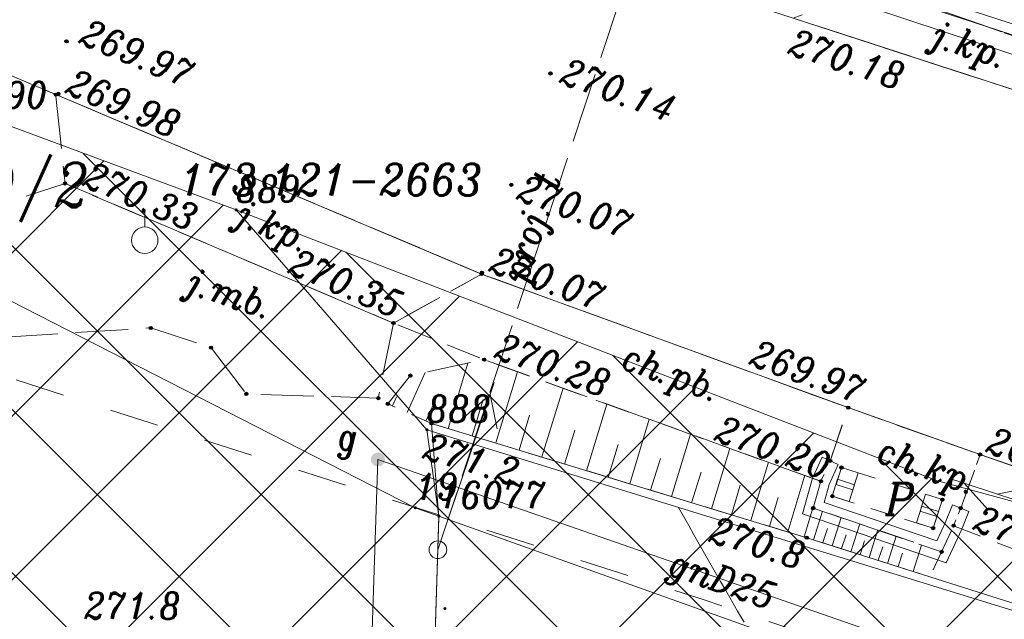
# Model space of a CAD drawing. Header units: metres. Extents: x 7435600 to 7436400, y 5537603 to 5538250.
# Tile 29 of 43: x 7436017 to 7436045, y 5537910 to 5537927. Entities that reach past the tile are written whole.
import ezdxf
from ezdxf.enums import TextEntityAlignment as Align

# ---------------------------------------------------------------- set-up
doc = ezdxf.new("R2010")
doc.units = ezdxf.units.M
doc.header["$MEASUREMENT"] = 0
for name, pattern in [('1.4_1.4', [2.8, 1.4, -1.4]), ('1.5_0.5', [2, 1.5, -0.5]), ('219-500', [0]), ('ib10_500', [1, 0.5, -0.5]), ('mz1.0_0.5', [1.5, 1, -0.5]), ('mz1.25_0.5', [1.75, 1.25, -0.5]), ('mz2.0_0.5', [2.5, 2, -0.5])]:
    doc.linetypes.add(name, pattern=pattern)
doc.layers.get('0').update_dxf_attribs({"color": 2, "linetype": 'CONTINUOUS', "lineweight": 5})
doc.layers.add('!ramka', color=2, linetype='CONTINUOUS', lineweight=0)
doc.layers.add('BUIB02_02', color=7, linetype='CONTINUOUS', lineweight=0)
for name, color, linetype in [('000 Inne (niezydentyfikowane)', 7, 'CONTINUOUS'), ('131-Punkt osnowy pomiarowej', 7, 'CONTINUOUS'), ('131-Punkt osnowy pomiarowej-Atr103', 7, 'CONTINUOUS'), ('140-Punkty robocze', 7, 'CONTINUOUS'), ('203-Punkt załamania granicy działki nie stabilizowany', 7, 'CONTINUOUS'), ('203-Punkt załamania granicy działki nie stabilizowany-Atr103', 7, 'CONTINUOUS'), ('203-Punkt załamania granicy działki nie stabilizowany-Atr104', 7, 'CONTINUOUS'), ('211-Nr działki', 7, 'CONTINUOUS'), ('219-Linia granicy', 7, 'CONTINUOUS'), ('403-Punkt określonej wysokości', 7, 'CONTINUOUS'), ('811-Warstwica ciągła linia', 7, 'CONTINUOUS'), ('chodnik (powierzchnia)', 7, 'CONTINUOUS'), ('chodnik (powierzchnia)-Atr17', 7, 'CONTINUOUS'), ('jezdnia (powierzchnia)', 7, 'CONTINUOUS'), ('jezdnia (powierzchnia)-Atr17', 7, 'CONTINUOUS'), ('krawężnik (linia)', 7, 'CONTINUOUS'), ('Miejsce błędu lub ostrzeżenia po kontroli', 7, 'CONTINUOUS'), ('murek oporowy (linia)', 7, 'CONTINUOUS'), ('ogrodzenie trwałe (linia)', 7, 'CONTINUOUS'), ('plac (powierzchnia)', 7, 'CONTINUOUS'), ('przewód elektroenergetyczny niskiego napięcia (linia) - symbol', 7, 'CONTINUOUS'), ('przewód gazowy (linia)', 7, 'CONTINUOUS'), ('przewód gazowy (linia)-Atr1', 7, 'CONTINUOUS'), ('przewód telekomunikacyjny (linia)', 7, 'CONTINUOUS'), ('przewód telekomunikacyjny (linia) - symbol', 7, 'CONTINUOUS'), ('przewód telekomunikacyjny - projektowany lub w budowie (linia) - ob. projektowany', 7, 'CONTINUOUS'), ('przewód telekomunikacyjny - projektowany lub w budowie (linia) - ob. projektowany-Atr1', 7, 'CONTINUOUS'), ('punkt wysokościowy naturalny', 7, 'CONTINUOUS'), ('punkt wysokościowy naturalny-Atr2', 7, 'CONTINUOUS'), ('punkt wysokościowy sztuczny', 7, 'CONTINUOUS'), ('punkt wysokościowy sztuczny-Atr2', 7, 'CONTINUOUS'), ('skarpa nieumocniona (powierzchnia)', 7, 'CONTINUOUS'), ('Strefa osuwisk potencjalnych', 7, 'CONTINUOUS'), ('słup (punkt)', 7, 'CONTINUOUS'), ('wiata przystankowa (powierzchnia)', 7, 'CONTINUOUS'), ('wiata przystankowa (powierzchnia) - symbol', 7, 'CONTINUOUS'), ('wiata przystankowa - opis', 7, 'CONTINUOUS'), ('zasuwa - siec gazowa (punkt)', 7, 'CONTINUOUS'), ('zasuwa - siec gazowa (punkt)-Atr17', 7, 'CONTINUOUS')]:
    doc.layers.add(name, color=color, linetype=linetype)
doc.styles.get("Standard").update_dxf_attribs({"font": 'italic_1250.shx', "width": 0.75})
doc.linetypes.add('450-500k', pattern='A,2.5,0,[7,ksztalty.shx,S=0.714,R=0,X=0,Y=0],2.5', length=5)
doc.linetypes.add('902-500', pattern='A,3.75,0,[1,ksztalty.shx,S=0.5,R=0,X=0,Y=0],3.75', length=7.5)

# ---------------------------------------------------------------- blocks, each defined once
blk = doc.blocks.new('203')
at = {"linetype": 'Continuous', "lineweight": 0}
h = blk.add_hatch(color=0, dxfattribs=at)
edge = h.paths.add_edge_path()
edge.add_arc((0, 0), 0.045, 0, 360)
blk = doc.blocks.new('PE04')
at = {"color": 0, "linetype": 'Continuous', "lineweight": 13}
for p, q in [((4.65, 0), (3.784, 0.5)), ((0.65, 0), (0, 0)), ((0.65, 0), (1.65, 0)), ((1.65, 0), (2.65, 0)), ((2.65, 0), (3.65, 0)), ((3.65, 0), (4.65, 0)), ((4.65, 0), (3.784, -0.5)), ((4.65, 0), (5, 0))]:
    blk.add_line(p, q, dxfattribs=at)
blk = doc.blocks.new('US25')
at = {"linetype": 'Continuous', "lineweight": 0}
h = blk.add_hatch(color=0, dxfattribs=at)
edge = h.paths.add_edge_path()
edge.add_arc((0, 0), 0.2, 0, 360)
blk = doc.blocks.new('PT01')
at = {"color": 0, "linetype": 'Continuous', "lineweight": 13}
for p, q in [((4.65, 0), (3.784, 0.5)), ((0.65, 0), (0, 0)), ((0.65, 0), (1.65, 0)), ((1.65, 0), (2.65, 0)), ((2.65, 0), (3.65, 0)), ((3.65, 0), (2.784, -0.5)), ((3.65, 0), (4.65, 0)), ((4.65, 0), (5, 0))]:
    blk.add_line(p, q, dxfattribs=at)
blk = doc.blocks.new('SM04')
at = {"color": 0, "linetype": 'Continuous', "lineweight": 13}
blk.add_circle((0, 0), 0.25, dxfattribs=at)
blk = doc.blocks.new('PW01')
at = {"linetype": 'Continuous', "lineweight": 13}
h = blk.add_hatch(color=0, dxfattribs=at)
edge = h.paths.add_edge_path()
edge.add_arc((0, 0), 0.045, 0, 360)
blk = doc.blocks.new('131')
at = {"color": 0, "linetype": 'Continuous', "lineweight": 13}
blk.add_line((0, 0.375), (0, 0.875), dxfattribs=at)
blk.add_circle((0, 0), 0.375, dxfattribs=at)
blk = doc.blocks.new('IB10')
at = {"color": 0, "linetype": 'Continuous', "lineweight": 13}
for p, q in [((0, 0), (0, 0.5)), ((0, 0.5), (0.5, 0.5)), ((0.5, 0), (0.5, 0.5)), ((0, 0), (0.5, 0))]:
    blk.add_line(p, q, dxfattribs=at)
blk = doc.blocks.new('PW02')
at = {"linetype": 'Continuous', "lineweight": 13}
h = blk.add_hatch(color=0, dxfattribs=at)
edge = h.paths.add_edge_path()
edge.add_arc((0, 0), 0.045, 0, 360)
blk = doc.blocks.new('PIKIETA')
at = {"color": 0}
blk.add_circle((0, 0), 0.045, dxfattribs=at)
blk = doc.blocks.new('801')
at = {"linetype": 'Continuous', "lineweight": 13}
h = blk.add_hatch(color=0, dxfattribs=at)
edge = h.paths.add_edge_path()
edge.add_arc((0, 0), 0.045, 0, 360)

msp = doc.modelspace()

# ---------------------------------------------------------------- hatches: boundary and pattern name
at = {"layer": 'BUIB02_02', "linetype": 'Continuous', "lineweight": 5}
h = msp.add_hatch(dxfattribs=at)
h.set_pattern_fill('CROSSHATCH', color=253, style=0, pattern_type=2)
h.set_pattern_definition([(45, (7435961.6253, 5537924.7712), (-2.319904, 2.319904), []), (315, (7435961.6253, 5537924.7712), (2.319904, 2.319904), [])])
h.paths.add_polyline_path([(7436043.44, 5537913.56), (7436060.08, 5537909.02), (7436072.46, 5537904.21), (7436080.45, 5537901.44), (7436125.26, 5537886.3), (7436123.85, 5537883.72), (7436121.78, 5537879.94), (7436111.81, 5537868.54), (7436097.96, 5537862.42), (7436082.82, 5537862.73), (7436056.09, 5537869.29), (7436015.82, 5537881.67), (7435957.74, 5537897.76), (7435948.84, 5537901.62), (7435934.32, 5537910.49), (7435934.03, 5537910.63), (7435939.24, 5537925.51), (7435940.01, 5537935.88), (7435938.04, 5537945.01), (7435935.67, 5537947.6), (7435945.85, 5537945.72), (7435954.28, 5537942.86), (7435969.69, 5537938.08), (7435996.02, 5537930.09), (7436005.99, 5537926.19), (7436016.39, 5537923.91), (7436023.56, 5537921.25)])

# ---------------------------------------------------------------- linework, layer by layer
at = {"layer": '!ramka', "color": 251, "linetype": 'Continuous', "lineweight": 13}
msp.add_3dface([(7435692.445, 5538052.761), (7436192.445, 5538052.761), (7436192.445, 5537747.761), (7435692.445, 5537747.761)], dxfattribs=at)
at = {"layer": '000 Inne (niezydentyfikowane)', "color": 251, "linetype": 'Continuous', "lineweight": 13, "flags": 128}
for points in [[(7436029.57, 5537915.05), (7436030.13, 5537916.9)], [(7436028.41, 5537915.5), (7436028.92, 5537916.64)], [(7436030.92, 5537914.64), (7436031.54, 5537916.66)], [(7436032.23, 5537914.24), (7436032.83, 5537916.19)], [(7436027.99, 5537915.69), (7436028.11, 5537915.95)], [(7436028.94, 5537915.26), (7436029.29, 5537916.03)], [(7436030.25, 5537914.84), (7436030.56, 5537915.87)], [(7436033.49, 5537913.85), (7436034.07, 5537915.74)], [(7436031.58, 5537914.43), (7436031.88, 5537915.43)], [(7436034.72, 5537913.48), (7436035.27, 5537915.31)], [(7436032.87, 5537914.04), (7436033.16, 5537915)], [(7436035.9, 5537913.12), (7436036.44, 5537914.89)], [(7436034.11, 5537913.66), (7436034.39, 5537914.59)], [(7436037.04, 5537912.77), (7436037.56, 5537914.48)], [(7436035.31, 5537913.3), (7436035.59, 5537914.2)], [(7436038.15, 5537912.44), (7436038.65, 5537914.09)], [(7436036.47, 5537912.94), (7436036.74, 5537913.81)], [(7436039.2, 5537912.12), (7436039.68, 5537913.72)], [(7436037.6, 5537912.6), (7436037.85, 5537913.44)], [(7436038.68, 5537912.27), (7436038.93, 5537913.09)], [(7436039.66, 5537911.98), (7436039.9, 5537912.76)], [(7436039.93, 5537911.89), (7436040.18, 5537912.7)], [(7436040.46, 5537911.72), (7436040.71, 5537912.52)], [(7436040.19, 5537911.81), (7436040.32, 5537912.21)], [(7436040.99, 5537911.55), (7436041.24, 5537912.34)], [(7436040.72, 5537911.64), (7436040.85, 5537912.03)], [(7436041.51, 5537911.39), (7436041.75, 5537912.17)], [(7436042.03, 5537911.22), (7436042.27, 5537911.99)], [(7436041.25, 5537911.47), (7436041.37, 5537911.86)], [(7436041.76, 5537911.31), (7436041.89, 5537911.69)], [(7436042.75, 5537910.99), (7436042.99, 5537911.74)], [(7436042.33, 5537911.13), (7436042.45, 5537911.51)]]:
    msp.add_lwpolyline(points, dxfattribs=at)
at = {"layer": '219-Linia granicy', "color": 96, "linetype": '219-500', "lineweight": 20, "flags": 128}
for points in [[(7436016.39, 5537923.91), (7436023.56, 5537921.25)], [(7436023.56, 5537921.25), (7436028.97, 5537915.01)], [(7436028.97, 5537915.01), (7436059.92, 5537905.46)], [(7436028.97, 5537915.01), (7436029.31, 5537912.56)]]:
    msp.add_lwpolyline(points, dxfattribs=at)
at = {"layer": '219-Linia granicy', "color": 96, "linetype": '219-500', "lineweight": 13, "flags": 128}
for points in [[(7436028.64, 5537912.8), (7436007.72, 5537923.5)], [(7436029.31, 5537912.56), (7436028.64, 5537912.8)], [(7436028.64, 5537891.16), (7436029.31, 5537912.56)], [(7436051.24, 5537904.72), (7436029.31, 5537912.56)]]:
    msp.add_lwpolyline(points, dxfattribs=at)
at = {"layer": '811-Warstwica ciągła linia', "color": 32, "linetype": 'Continuous', "lineweight": 13, "flags": 128}
msp.add_lwpolyline([(7436037.961, 5537909.556), (7436037.774, 5537909.87), (7436037.6, 5537910.17), (7436037.591, 5537910.185), (7436037.441, 5537910.449), (7436037.29, 5537910.713), (7436037.14, 5537910.976), (7436036.989, 5537911.24), (7436036.839, 5537911.504), (7436036.689, 5537911.768), (7436036.54, 5537912.032), (7436036.39, 5537912.297), (7436036.241, 5537912.561), (7436036.1, 5537912.81)], dxfattribs=at)
at = {"layer": 'chodnik (powierzchnia)', "color": 251, "linetype": 'mz1.0_0.5', "lineweight": 13, "flags": 128}
for points in [[(7436030.52, 5537919.43), (7436028.02, 5537918.04), (7436030.59, 5537917), (7436040.14, 5537913.55), (7436040.4, 5537914.13), (7436040.91, 5537915.64)], [(7436044.65, 5537914.31), (7436040.91, 5537915.64), (7436040.4, 5537914.13), (7436040.14, 5537913.55), (7436039.92, 5537912.79), (7436043.56, 5537911.55), (7436043.9, 5537912.29), (7436044.1, 5537912.79)], [(7436051.95, 5537910.49), (7436049.47, 5537910.75), (7436047.26, 5537910.98), (7436043.9, 5537912.29), (7436044.1, 5537912.79), (7436044.65, 5537914.31), (7436047.5, 5537913.32), (7436048.48, 5537913.11), (7436051.09, 5537912.8)]]:
    msp.add_lwpolyline(points, close=True, dxfattribs=at)
at = {"layer": 'jezdnia (powierzchnia)', "color": 251, "linetype": '1.5_0.5', "lineweight": 13, "flags": 128}
for points in [[(7435787.98, 5537999.13), (7435812.53, 5537991.36), (7435837.49, 5537983.4), (7435851.56, 5537978.92), (7435872.9, 5537972.2), (7435884.62, 5537968.52), (7435893.22, 5537965.82), (7435917.63, 5537958.09), (7435931.26, 5537953.8), (7435946.49, 5537948.88), (7435956.04, 5537945.83), (7435981.79, 5537937.53), (7436000.26, 5537931.81), (7436006.5, 5537929.57), (7436018.45, 5537924.52), (7436030.52, 5537919.43), (7436040.91, 5537915.64), (7436044.65, 5537914.31), (7436047.5, 5537913.32), (7436048.48, 5537913.11), (7436051.09, 5537912.8), (7436055.46, 5537912.3), (7436060.57, 5537911.81), (7436062.36, 5537911.5), (7436063.03, 5537911.36), (7436070.16, 5537909.02), (7436075.77, 5537907.07), (7436087.88, 5537902.7), (7436092.65, 5537900.86), (7436104.8, 5537895.98), (7436111.99, 5537892.99), (7436117.36, 5537890.77), (7436120.52, 5537889.46), (7436121.95, 5537888.81), (7436122.58, 5537888.36), (7436123.09, 5537887.94), (7436123.7, 5537887.23), (7436124.27, 5537886.43), (7436124.63, 5537885.44), (7436124.96, 5537883.49), (7436124.82, 5537882.04), (7436132.59, 5537891.94), (7436128.79, 5537893.6), (7436127.56, 5537894.18), (7436120.05, 5537897.35), (7436109.2, 5537901.85), (7436098.73, 5537906.14), (7436090.27, 5537909.41), (7436082.51, 5537912.25), (7436078.14, 5537913.79), (7436065.14, 5537918.22), (7436053.81, 5537921.98), (7436047.55, 5537924.02), (7436039.35, 5537926.69), (7436033.49, 5537928.6), (7436025.95, 5537930.99), (7436016.54, 5537933.92), (7436002.02, 5537938.44), (7435996.37, 5537940.2), (7435994.48, 5537940.74), (7435983.95, 5537944.1), (7435976.31, 5537946.5), (7435971.56, 5537947.96), (7435963.8, 5537950.41), (7435957.25, 5537952.56), (7435948.59, 5537955.3), (7435932.89, 5537960.3), (7435919.95, 5537964.35), (7435895.13, 5537972.13), (7435875.07, 5537978.57), (7435853.94, 5537985.24), (7435845.26, 5537987.99), (7435839.58, 5537989.79), (7435830.87, 5537992.55), (7435814.74, 5537997.65), (7435806.05, 5538000.41), (7435789.9, 5538005.53), (7435788.87, 5538002.22)], [(7436039.35, 5537926.69), (7436047.55, 5537924.02), (7436046.21, 5537925.97), (7436041.69, 5537927.55)], [(7436028.02, 5537918.04), (7436030.52, 5537919.43), (7436018.45, 5537924.52), (7436018.71, 5537922)], [(7436028.02, 5537918.04), (7436027.59, 5537915.91), (7436023.85, 5537916.03), (7436022.85, 5537917.34), (7436021.14, 5537917.9), (7436010.24, 5537917.22), (7436010.05, 5537921.31), (7436016.33, 5537921.23), (7436018.71, 5537922)]]:
    msp.add_lwpolyline(points, close=True, dxfattribs=at)
at = {"layer": 'krawężnik (linia)', "color": 251, "linetype": 'Continuous', "lineweight": 13, "flags": 128}
for points in [[(7436132.59, 5537891.94), (7436128.79, 5537893.6), (7436127.56, 5537894.18), (7436120.05, 5537897.35), (7436109.2, 5537901.85), (7436098.73, 5537906.14), (7436090.27, 5537909.41), (7436082.51, 5537912.25), (7436078.14, 5537913.79), (7436065.14, 5537918.22), (7436053.81, 5537921.98), (7436047.55, 5537924.02), (7436039.35, 5537926.69), (7436033.49, 5537928.6), (7436025.95, 5537930.99), (7436016.54, 5537933.92), (7436002.02, 5537938.44), (7435996.37, 5537940.2), (7435994.48, 5537940.74), (7435983.95, 5537944.1), (7435976.31, 5537946.5), (7435971.56, 5537947.96), (7435963.8, 5537950.41)], [(7436002.02, 5537938.44), (7436016.54, 5537933.92), (7436025.95, 5537930.99), (7436033.49, 5537928.6), (7436039.35, 5537926.69), (7436047.55, 5537924.02), (7436053.81, 5537921.98), (7436065.14, 5537918.22), (7436078.14, 5537913.79), (7436082.51, 5537912.25), (7436090.27, 5537909.41), (7436098.73, 5537906.14), (7436109.2, 5537901.85), (7436120.05, 5537897.35), (7436127.56, 5537894.18), (7436128.79, 5537893.6), (7436132.59, 5537891.94)], [(7436060.57, 5537911.81), (7436055.46, 5537912.3), (7436051.09, 5537912.8), (7436048.48, 5537913.11), (7436047.5, 5537913.32), (7436044.65, 5537914.31), (7436040.91, 5537915.64), (7436030.52, 5537919.43), (7436018.45, 5537924.52), (7436006.5, 5537929.57)]]:
    msp.add_lwpolyline(points, dxfattribs=at)
at = {"layer": 'Miejsce błędu lub ostrzeżenia po kontroli', "color": 214, "linetype": '1.4_1.4', "lineweight": 13, "flags": 128}
msp.add_lwpolyline([(7436121.51, 5537879.44), (7436086.31, 5537893.58), (7436036.83, 5537910.19), (7435996.36, 5537923.13), (7435965.36, 5537932.47), (7435931.39, 5537911.93)], dxfattribs=at)
at = {"layer": 'murek oporowy (linia)', "color": 251, "linetype": '450-500k', "lineweight": 13}
for p, q in [((7436039.904, 5537913.636), (7436040.172, 5537914.232)), ((7436039.613, 5537912.63), (7436039.904, 5537913.636)), ((7436043.693, 5537911.24), (7436039.613, 5537912.63)), ((7436044.332, 5537912.697), (7436044.13, 5537912.191)), ((7436044.13, 5537912.191), (7436043.693, 5537911.24))]:
    msp.add_line(p, q, dxfattribs=at)
at = {"layer": 'murek oporowy (linia)', "color": 251, "linetype": 'Continuous', "lineweight": 13}
for p, q in [((7436040.172, 5537914.232), (7436040.4, 5537914.13)), ((7436040.4, 5537914.13), (7436040.628, 5537914.028)), ((7436044.1, 5537912.79), (7436043.868, 5537912.883)), ((7436044.332, 5537912.697), (7436044.1, 5537912.79))]:
    msp.add_line(p, q, dxfattribs=at)
at = {"layer": 'murek oporowy (linia)', "color": 251, "lineweight": 13}
for p, q in [((7436040.376, 5537913.464), (7436040.628, 5537914.028)), ((7436040.227, 5537912.95), (7436040.376, 5537913.464)), ((7436043.427, 5537911.86), (7436040.227, 5537912.95)), ((7436043.868, 5537912.883), (7436043.67, 5537912.389)), ((7436043.67, 5537912.389), (7436043.427, 5537911.86))]:
    msp.add_line(p, q, dxfattribs=at)
at = {"layer": 'ogrodzenie trwałe (linia)', "color": 251, "linetype": '902-500', "lineweight": 13, "flags": 128}
msp.add_lwpolyline([(7436028.64, 5537891.16), (7436029.31, 5537912.52), (7436029.1, 5537915.19), (7436039.74, 5537911.95), (7436043.23, 5537910.84), (7436051.54, 5537908.2)], dxfattribs=at)
at = {"layer": 'plac (powierzchnia)', "color": 251, "linetype": '1.5_0.5', "lineweight": 13, "flags": 128}
msp.add_lwpolyline([(7436046.21, 5537925.97), (7436046.09, 5537929.92), (7436042.72, 5537930.16), (7436041.69, 5537927.55)], close=True, dxfattribs=at)
at = {"layer": 'przewód gazowy (linia)', "color": 40, "linetype": 'Continuous', "lineweight": 13, "flags": 128}
for points in [[(7436115.36, 5537902.41), (7436086.96, 5537911.98), (7436069.03, 5537918.12), (7436049.03, 5537925.09), (7436028.69, 5537931.7), (7436019.45, 5537934.66), (7436003.71, 5537939.63), (7435979.37, 5537947.59), (7435943.65, 5537961.27)], [(7436027.58, 5537914.17), (7436026.86, 5537892.49), (7436016.09, 5537892.57), (7435975.342, 5537892.884)], [(7436068.8, 5537899.81), (7436042.08, 5537909.12), (7436027.58, 5537914.17)]]:
    msp.add_lwpolyline(points, dxfattribs=at)
at = {"layer": 'przewód telekomunikacyjny (linia)', "color": 30, "linetype": 'Continuous', "lineweight": 13, "flags": 128}
for points in [[(7435943.53, 5537958.19), (7435981.13, 5537946.12), (7435985.96, 5537944.59), (7435999.97, 5537940.23), (7436010.72, 5537936.66), (7436014.01, 5537935.35), (7436017.71, 5537934.36), (7436025.16, 5537932.12), (7436036.65, 5537928.62), (7436050.47, 5537924.04), (7436064.43, 5537919.12), (7436073.85, 5537915.97), (7436089.58, 5537910.49), (7436113.88, 5537900.57), (7436129.588, 5537894.208)], [(7436130.051, 5537895.309), (7436124.6, 5537897.76), (7436116.25, 5537901.53), (7436109.09, 5537903.89), (7436095.83, 5537908.38), (7436076.93, 5537915.79), (7436067.21, 5537919.52), (7436042.88, 5537927.41), (7436013.15, 5537938.11), (7435996, 5537944.11), (7435981.96, 5537949.04)]]:
    msp.add_lwpolyline(points, dxfattribs=at)
at = {"layer": 'przewód telekomunikacyjny - projektowany lub w budowie (linia) - ob. projektowany', "color": 30, "linetype": 'mz2.0_0.5', "lineweight": 13, "flags": 128}
msp.add_lwpolyline([(7435792.843, 5538009.737), (7435824.83, 5537998.33), (7435855.01, 5537989.2), (7435890.63, 5537977.66), (7435960.78, 5537956.17), (7435995.22, 5537944.87), (7436035.99, 5537931.9), (7436029.28, 5537911.61)], dxfattribs=at)
at = {"layer": 'skarpa nieumocniona (powierzchnia)', "color": 251, "linetype": 'mz1.25_0.5', "lineweight": 13, "flags": 128}
msp.add_lwpolyline([(7436039.74, 5537911.95), (7436029.1, 5537915.19), (7436027.86, 5537915.75), (7436028.5, 5537916.55), (7436030.59, 5537917), (7436040.14, 5537913.55), (7436039.92, 5537912.79), (7436043.56, 5537911.55), (7436043.23, 5537910.84)], close=True, dxfattribs=at)
at = {"layer": 'Strefa osuwisk potencjalnych', "color": 253, "linetype": 'Continuous', "lineweight": 13, "flags": 128}
msp.add_lwpolyline([(7435954.28, 5537942.86), (7435969.69, 5537938.08), (7435996.02, 5537930.09), (7436005.99, 5537926.19), (7436016.39, 5537923.91), (7436023.56, 5537921.25), (7436043.44, 5537913.56), (7436060.08, 5537909.02), (7436072.46, 5537904.21), (7436080.45, 5537901.44), (7436125.26, 5537886.3), (7436123.85, 5537883.72), (7436121.78, 5537879.94), (7436111.81, 5537868.54), (7436097.96, 5537862.42), (7436082.82, 5537862.73), (7436056.09, 5537869.29), (7436015.82, 5537881.67), (7435957.74, 5537897.76)], dxfattribs=at)
msp.add_lwpolyline([(7435954.28, 5537942.86), (7435969.69, 5537938.08), (7435996.02, 5537930.09), (7436005.99, 5537926.19), (7436016.39, 5537923.91), (7436023.56, 5537921.25), (7436043.44, 5537913.56), (7436060.08, 5537909.02), (7436072.46, 5537904.21), (7436080.45, 5537901.44), (7436125.26, 5537886.3), (7436123.85, 5537883.72), (7436121.78, 5537879.94), (7436111.81, 5537868.54), (7436097.96, 5537862.42), (7436082.82, 5537862.73), (7436056.09, 5537869.29), (7436015.82, 5537881.67), (7435957.74, 5537897.76)], dxfattribs=at)
msp.add_lwpolyline([(7435954.28, 5537942.86), (7435969.69, 5537938.08), (7435996.02, 5537930.09), (7436005.99, 5537926.19), (7436016.39, 5537923.91), (7436023.56, 5537921.25), (7436043.44, 5537913.56), (7436060.08, 5537909.02), (7436072.46, 5537904.21), (7436080.45, 5537901.44), (7436125.26, 5537886.3), (7436123.85, 5537883.72), (7436121.78, 5537879.94), (7436111.81, 5537868.54), (7436097.96, 5537862.42), (7436082.82, 5537862.73), (7436056.09, 5537869.29), (7436015.82, 5537881.67), (7435957.74, 5537897.76)], dxfattribs=at)
at = {"layer": 'wiata przystankowa (powierzchnia)', "color": 251, "linetype": 'ib10_500', "lineweight": 13, "flags": 128}
msp.add_lwpolyline([(7436043.58, 5537913.03), (7436040.72, 5537913.94), (7436040.46, 5537913.13), (7436043.32, 5537912.22)], close=True, dxfattribs=at)

# ---------------------------------------------------------------- block references
at = {"layer": '131-Punkt osnowy pomiarowej', "color": 251, "linetype": 'Continuous', "lineweight": 13}
msp.add_blockref('131', (7436020.97, 5537920.39), dxfattribs=at)
at = {"layer": '140-Punkty robocze', "color": 1, "linetype": 'Continuous', "lineweight": 13}
for p in [(7436018.75, 5537926.03), (7436032.47, 5537925.12), (7436018.45, 5537924.52), (7436018.52, 5537924.54), (7436018.71, 5537922), (7436031.36, 5537921.96), (7436030.52, 5537919.43), (7436030.53, 5537919.47), (7436028.02, 5537918.04), (7436021.14, 5537917.9), (7436022.85, 5537917.34), (7436030.59, 5537917), (7436028.5, 5537916.55), (7436023.85, 5537916.03), (7436027.59, 5537915.91), (7436027.86, 5537915.75), (7436040.91, 5537915.64), (7436029.1, 5537915.19), (7436040.4, 5537914.13), (7436044.65, 5537914.31), (7436040.72, 5537913.94), (7436040.14, 5537913.55), (7436040.46, 5537913.13), (7436043.58, 5537913.03), (7436039.92, 5537912.79), (7436044.1, 5537912.79), (7436043.32, 5537912.22), (7436043.9, 5537912.29), (7436039.74, 5537911.95), (7436043.56, 5537911.55)]:
    msp.add_blockref('PIKIETA', p, dxfattribs=at)
at = {"layer": '203-Punkt załamania granicy działki nie stabilizowany', "color": 3, "linetype": 'Continuous', "lineweight": 13}
for p in [(7436023.56, 5537921.25), (7436028.97, 5537915.01), (7436028.64, 5537912.8), (7436029.31, 5537912.56)]:
    msp.add_blockref('203', p, dxfattribs=at)
at = {"layer": '403-Punkt określonej wysokości', "color": 251, "linetype": 'Continuous', "lineweight": 13}
for p in [(7436018.75, 5537926.03), (7436032.47, 5537925.12), (7436018.45, 5537924.52), (7436018.52, 5537924.54), (7436018.71, 5537922), (7436031.36, 5537921.96), (7436030.52, 5537919.43), (7436030.53, 5537919.47), (7436028.02, 5537918.04), (7436021.14, 5537917.9), (7436022.85, 5537917.34), (7436030.59, 5537917), (7436028.5, 5537916.55), (7436023.85, 5537916.03), (7436027.59, 5537915.91), (7436027.86, 5537915.75), (7436040.91, 5537915.64), (7436029.1, 5537915.19), (7436040.4, 5537914.13), (7436044.65, 5537914.31), (7436040.72, 5537913.94), (7436040.14, 5537913.55), (7436040.46, 5537913.13), (7436043.58, 5537913.03), (7436039.92, 5537912.79), (7436044.1, 5537912.79), (7436043.32, 5537912.22), (7436043.9, 5537912.29), (7436039.74, 5537911.95), (7436043.56, 5537911.55)]:
    msp.add_blockref('801', p, dxfattribs=at)
at = {"layer": 'przewód elektroenergetyczny niskiego napięcia (linia) - symbol', "color": 1, "linetype": 'Continuous', "lineweight": 13, "rotation": 71.404}
msp.add_blockref('PE04', (7436029.28, 5537911.61), dxfattribs=at)
at = {"layer": 'przewód telekomunikacyjny (linia) - symbol', "color": 30, "linetype": 'Continuous', "lineweight": 13, "rotation": 162.033}
msp.add_blockref('PT01', (7436048.62, 5537912.06), dxfattribs=at)
msp.add_blockref('PT01', (7436048.62, 5537912.06), dxfattribs=at)
at = {"layer": 'punkt wysokościowy naturalny', "color": 251, "linetype": 'Continuous', "lineweight": 13}
for p in [(7436029.1, 5537915.19), (7436039.74, 5537911.95), (7436029.48, 5537909.94)]:
    msp.add_blockref('PW01', p, dxfattribs=at)
at = {"layer": 'punkt wysokościowy sztuczny', "color": 251, "linetype": 'Continuous', "lineweight": 13}
for p in [(7436018.75, 5537926.03), (7436032.47, 5537925.12), (7436018.52, 5537924.54), (7436018.71, 5537922), (7436031.36, 5537921.96), (7436030.53, 5537919.47), (7436028.02, 5537918.04), (7436030.59, 5537917), (7436040.91, 5537915.64), (7436044.65, 5537914.31), (7436040.14, 5537913.55), (7436043.9, 5537912.29)]:
    msp.add_blockref('PW02', p, dxfattribs=at)
at = {"layer": 'słup (punkt)', "color": 251, "linetype": 'Continuous', "lineweight": 13}
msp.add_blockref('SM04', (7436029.28, 5537911.61), dxfattribs=at)
at = {"layer": 'wiata przystankowa (powierzchnia) - symbol', "color": 251, "linetype": 'Continuous', "lineweight": 13}
for p, rotation in [((7436040.72, 5537913.94), 252.204), ((7436040.46, 5537913.13), 342.35), ((7436043.58, 5537913.03), 162.35), ((7436043.32, 5537912.22), 72.204)]:
    msp.add_blockref('IB10', p, dxfattribs=dict(at, rotation=rotation))
at = {"layer": 'zasuwa - siec gazowa (punkt)', "color": 251, "linetype": 'Continuous', "lineweight": 13, "rotation": 179.999}
msp.add_blockref('US25', (7436027.58, 5537914.17), dxfattribs=at)

# ---------------------------------------------------------------- texts
at = {"layer": '131-Punkt osnowy pomiarowej-Atr103', "color": 251, "lineweight": 13, "width": 0.9}
msp.add_text('173.121-2663', height=0.9, dxfattribs=at).set_placement((7436021.97, 5537921.39), align=Align.BOTTOM_LEFT)
at = {"layer": '203-Punkt załamania granicy działki nie stabilizowany-Atr103', "color": 251, "lineweight": 13, "width": 0.9}
for s, p in [('890', (7436016.39, 5537923.91)), ('890', (7436016.39, 5537923.91)), ('889', (7436023.56, 5537921.25)), ('889', (7436023.56, 5537921.25)), ('888', (7436028.97, 5537915.01)), ('888', (7436028.97, 5537915.01)), ('19', (7436028.64, 5537912.8)), ('19', (7436028.64, 5537912.8))]:
    msp.add_text(s, height=0.75, dxfattribs=at).set_placement(p, align=Align.BOTTOM_LEFT)
at = {"layer": '203-Punkt załamania granicy działki nie stabilizowany-Atr104', "color": 251, "lineweight": 13, "width": 0.9}
msp.add_text('16077', height=0.75, dxfattribs=at).set_placement((7436029.31, 5537912.56), align=Align.BOTTOM_LEFT)
at = {"layer": '211-Nr działki', "color": 96, "linetype": 'Continuous', "lineweight": 20, "width": 0.9}
msp.add_text('940/2', height=1.25, dxfattribs=at).set_placement((7436014.31, 5537921.33))
at = {"layer": 'chodnik (powierzchnia)-Atr17', "color": 251, "lineweight": 13, "width": 0.9}
for s, rotation, p in [('ch.pb.', 339.959, (7436034.43, 5537916.78)), ('ch.kp.', 340.424, (7436041.67, 5537914.13))]:
    msp.add_text(s, height=0.75, rotation=rotation, dxfattribs=at).set_placement(p)
at = {"layer": 'jezdnia (powierzchnia)-Atr17', "color": 251, "lineweight": 13, "width": 0.9}
for s, rotation, p in [('j.kp.', -18.036, (7436043.23, 5537925.92)), ('j.kp.', -23.042, (7436023.5, 5537920.87)), ('j.mb.', 341.867, (7436022.11, 5537918.91))]:
    msp.add_text(s, height=0.75, rotation=rotation, dxfattribs=at).set_placement(p)
at = {"layer": 'przewód gazowy (linia)-Atr1', "color": 251, "lineweight": 13, "width": 0.9}
msp.add_text('gnD25', height=0.75, rotation=-19.202, dxfattribs=at).set_placement((7436035.88, 5537911.28), align=Align.MIDDLE_LEFT)
at = {"layer": 'przewód telekomunikacyjny - projektowany lub w budowie (linia) - ob. projektowany-Atr1', "color": 30, "lineweight": 13, "width": 0.9}
msp.add_text('proj. t', height=0.75, rotation=71.641, dxfattribs=at).set_placement((7436031.77, 5537919.14))
msp.add_text('proj. t', height=0.75, rotation=71.641, dxfattribs=at).set_placement((7436031.77, 5537919.14))
at = {"layer": 'punkt wysokościowy naturalny-Atr2', "color": 251, "lineweight": 13, "width": 0.9}
for s, p in [('271.2', (7436028.81, 5537914.22)), ('270.8', (7436036.92, 5537911.85))]:
    msp.add_text(s, height=0.75, rotation=343.064, dxfattribs=at).set_placement(p)
msp.add_text('271.8', height=0.75, dxfattribs=at).set_placement((7436019.25, 5537909.65))
at = {"layer": 'punkt wysokościowy sztuczny-Atr2', "color": 251, "lineweight": 9, "width": 0.9}
for s, rotation, p in [('269.97', 337.091, (7436019.07, 5537926)), ('270.18', 341.964, (7436039.16, 5537925.69)), ('270.14', 339.959, (7436032.69, 5537924.87)), ('269.98', 337.135, (7436018.68, 5537924.58)), ('270.33', -23.042, (7436019.17, 5537921.95)), ('270.07', 339.959, (7436031.47, 5537921.56)), ('270.35', -23.042, (7436024.99, 5537919.48)), ('270.07', 339.959, (7436030.69, 5537919.52)), ('270.28', -19.863, (7436030.84, 5537917.07)), ('269.97', 339.959, (7436038.07, 5537916.88)), ('270.20', -19.863, (7436037.08, 5537914.73)), ('269.84', 340.844, (7436044.78, 5537914.4)), ('270.19', 338.7, (7436044.41, 5537912.19))]:
    msp.add_text(s, height=0.75, rotation=rotation, dxfattribs=at).set_placement(p)
at = {"layer": 'wiata przystankowa - opis', "color": 251, "linetype": 'Continuous', "lineweight": 13, "width": 0.9}
msp.add_text('P', height=0.9, dxfattribs=at).set_placement((7436041.97, 5537912.6))
at = {"layer": 'zasuwa - siec gazowa (punkt)-Atr17', "color": 251, "lineweight": 13, "width": 0.9}
msp.add_text('g', height=0.75, dxfattribs=at).set_placement((7436026.43, 5537914.44))

doc.saveas('drawing.dxf')
